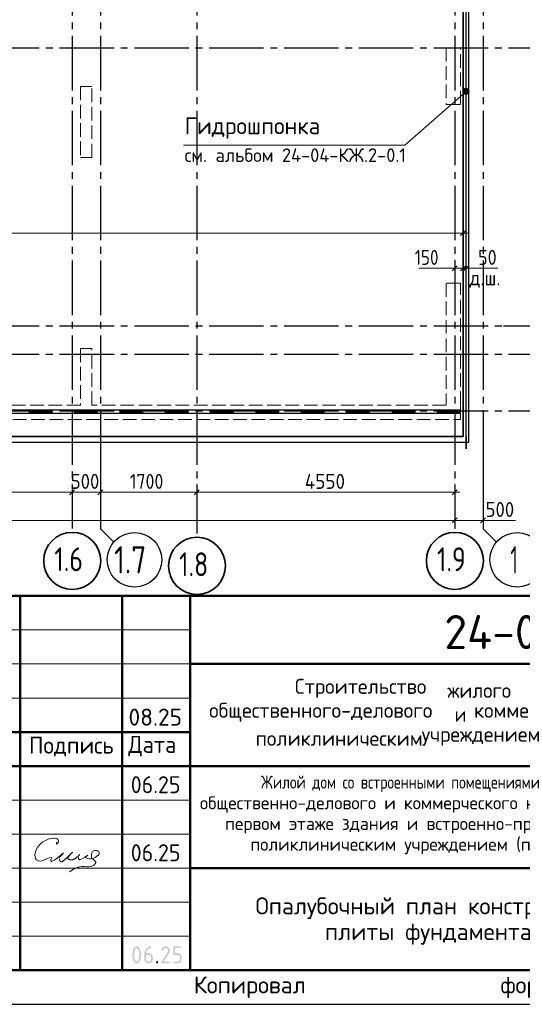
# Model space of a CAD drawing. Header units: millimetres. Extents: x 0 to 50400, y -145 to 35640.
# Tile 9 of 11: x 32391 to 41258, y 0 to 17359. Entities that reach past the tile are written whole.
import ezdxf

# ---------------------------------------------------------------- set-up
doc = ezdxf.new("R2010")
doc.units = ezdxf.units.MM
doc.linetypes.add('______2', pattern=[324, 240, -84])
doc.linetypes.add('______5', pattern=[1320, 960, -120, 120, -120])
for name, color, linetype, lineweight in [('Standard', 7, 'Continuous', 25), ('ЖБ Пилон', 7, 'Continuous', 35), ('ЖБ Плита Фундамента верхний уровень', 7, 'Continuous', 35), ('ЖБ Стена верхний уровень', 7, 'Continuous', 35), ('Общий01', 7, 'Continuous', 13), ('Примечания', 7, 'Continuous', 13), ('Размерная линия_ общее', 7, 'Continuous', 13)]:
    doc.layers.add(name, color=color, linetype=linetype, lineweight=lineweight)
doc.layers.add('Оси', color=7, linetype='______5', lineweight=13, true_color=0x656565)
doc.styles.add('ISOCPEUR', font='txt')

msp = doc.modelspace()

# ---------------------------------------------------------------- hatches: boundary and pattern name
at = {"layer": 'Standard', "linetype": 'Continuous', "lineweight": 25, "transparency": 33554687}
h = msp.add_hatch(color=7, dxfattribs=at)
h.paths.add_polyline_path([(34500, 872), (34500, 881), (34499, 890), (34499, 899), (34498, 908), (34497, 916), (34495, 925), (34494, 934), (34492, 942), (34490, 948), (34489, 953), (34487, 959), (34485, 964), (34483, 968), (34481, 972), (34479, 976), (34477, 979), (34474, 982), (34472, 984), (34469, 987), (34467, 988), (34464, 990), (34461, 991), (34458, 991), (34455, 991), (34452, 991), (34449, 991), (34446, 990), (34443, 988), (34441, 987), (34438, 984), (34436, 982), (34433, 979), (34431, 976), (34429, 972), (34427, 968), (34425, 963), (34423, 959), (34422, 953), (34420, 948), (34418, 942), (34416, 933), (34415, 925), (34413, 916), (34412, 907), (34411, 898), (34411, 890), (34410, 881), (34410, 872), (34410, 862), (34411, 853), (34411, 844), (34412, 835), (34413, 827), (34415, 818), (34416, 810), (34418, 801), (34420, 795), (34421, 790), (34423, 784), (34425, 780), (34427, 775), (34429, 771), (34431, 767), (34433, 764), (34436, 761), (34438, 759), (34441, 756), (34443, 755), (34446, 753), (34449, 752), (34452, 752), (34455, 752), (34458, 752), (34461, 752), (34464, 753), (34467, 755), (34469, 756), (34472, 759), (34474, 761), (34477, 764), (34479, 767), (34481, 771), (34483, 775), (34485, 780), (34487, 784), (34489, 790), (34490, 795), (34492, 801), (34494, 810), (34495, 818), (34497, 827), (34498, 835), (34499, 844), (34499, 853), (34500, 862)])
h.paths.add_polyline_path([(34530, 872), (34530, 865), (34530, 858), (34529, 852), (34529, 846), (34529, 839), (34528, 833), (34527, 827), (34527, 822), (34526, 816), (34525, 810), (34524, 805), (34522, 799), (34521, 794), (34520, 789), (34518, 784), (34517, 779), (34514, 772), (34512, 765), (34509, 759), (34506, 754), (34502, 748), (34499, 744), (34495, 739), (34492, 736), (34488, 732), (34484, 730), (34479, 727), (34475, 725), (34470, 723), (34465, 722), (34460, 722), (34455, 722), (34450, 722), (34445, 722), (34440, 723), (34435, 725), (34431, 727), (34426, 730), (34422, 732), (34418, 736), (34414, 739), (34411, 744), (34408, 748), (34404, 754), (34401, 759), (34398, 765), (34396, 771), (34393, 779), (34392, 783), (34390, 789), (34389, 794), (34388, 799), (34386, 804), (34385, 810), (34384, 816), (34383, 821), (34383, 827), (34382, 833), (34381, 839), (34381, 846), (34381, 852), (34380, 858), (34380, 865), (34380, 872), (34380, 878), (34380, 885), (34381, 891), (34381, 898), (34381, 904), (34382, 910), (34383, 916), (34383, 922), (34384, 928), (34385, 933), (34386, 939), (34388, 944), (34389, 949), (34390, 954), (34392, 960), (34393, 964), (34396, 972), (34398, 978), (34401, 984), (34404, 989), (34408, 995), (34411, 999), (34414, 1004), (34418, 1007), (34422, 1011), (34426, 1014), (34431, 1016), (34435, 1018), (34440, 1020), (34445, 1021), (34450, 1022), (34455, 1022), (34460, 1022), (34465, 1021), (34470, 1020), (34475, 1018), (34479, 1016), (34484, 1013), (34488, 1011), (34492, 1007), (34495, 1004), (34499, 999), (34502, 995), (34506, 989), (34509, 984), (34512, 978), (34514, 971), (34517, 964), (34518, 959), (34520, 954), (34521, 949), (34522, 944), (34524, 938), (34525, 933), (34526, 927), (34527, 922), (34527, 916), (34528, 910), (34529, 904), (34529, 897), (34529, 891), (34530, 885), (34530, 878)], flags=16)
h = msp.add_hatch(color=7, dxfattribs=at)
h.paths.add_polyline_path([(34620, 872), (34620, 797), (34620, 792), (34621, 788), (34622, 783), (34623, 779), (34625, 775), (34627, 772), (34630, 768), (34633, 765), (34636, 761), (34640, 759), (34644, 756), (34647, 755), (34651, 753), (34656, 752), (34660, 752), (34665, 752), (34670, 752), (34674, 752), (34678, 753), (34682, 755), (34686, 757), (34690, 759), (34693, 761), (34697, 765), (34700, 768), (34702, 772), (34705, 775), (34706, 779), (34708, 783), (34709, 788), (34710, 792), (34710, 797), (34710, 827), (34710, 831), (34709, 836), (34708, 840), (34706, 844), (34705, 848), (34702, 852), (34700, 855), (34697, 858), (34693, 862), (34690, 864), (34686, 867), (34682, 868), (34678, 870), (34674, 871), (34669, 872), (34665, 872)])
h.paths.add_polyline_path([(34695, 1022), (34697, 1022), (34698, 1021), (34700, 1021), (34701, 1021), (34703, 1020), (34704, 1019), (34705, 1019), (34706, 1018), (34707, 1017), (34708, 1016), (34708, 1015), (34709, 1013), (34709, 1012), (34709, 1010), (34710, 1008), (34710, 1007), (34710, 1004), (34709, 1002), (34709, 999), (34708, 998), (34707, 996), (34705, 995), (34704, 994), (34702, 994), (34698, 993), (34694, 991), (34690, 990), (34686, 988), (34682, 986), (34678, 984), (34675, 982), (34671, 979), (34667, 977), (34664, 974), (34660, 971), (34657, 968), (34654, 965), (34650, 961), (34647, 958), (34644, 954), (34639, 947), (34635, 941), (34631, 935), (34628, 928), (34626, 922), (34624, 915), (34622, 908), (34621, 902), (34665, 902), (34669, 902), (34673, 901), (34676, 901), (34680, 900), (34684, 900), (34687, 899), (34691, 898), (34694, 896), (34697, 895), (34701, 893), (34704, 891), (34707, 889), (34710, 887), (34713, 885), (34715, 883), (34718, 880), (34721, 877), (34723, 874), (34726, 871), (34728, 868), (34730, 865), (34731, 862), (34733, 859), (34734, 856), (34736, 852), (34737, 849), (34738, 845), (34738, 842), (34739, 838), (34739, 834), (34740, 830), (34740, 827), (34740, 797), (34740, 793), (34739, 789), (34739, 785), (34738, 781), (34738, 778), (34737, 774), (34736, 771), (34734, 768), (34733, 764), (34731, 761), (34729, 758), (34727, 755), (34725, 752), (34723, 749), (34721, 746), (34718, 743), (34715, 741), (34712, 738), (34709, 736), (34706, 734), (34703, 732), (34700, 730), (34697, 728), (34694, 727), (34690, 726), (34687, 725), (34683, 724), (34680, 723), (34676, 722), (34672, 722), (34669, 722), (34665, 722), (34661, 722), (34657, 722), (34653, 722), (34650, 723), (34646, 724), (34643, 725), (34639, 726), (34636, 727), (34633, 728), (34629, 730), (34626, 732), (34623, 734), (34620, 736), (34617, 738), (34614, 741), (34612, 743), (34609, 746), (34607, 749), (34604, 752), (34602, 755), (34600, 758), (34598, 761), (34597, 764), (34595, 767), (34594, 771), (34593, 774), (34592, 778), (34591, 781), (34591, 785), (34590, 788), (34590, 792), (34590, 796), (34590, 887), (34590, 893), (34590, 899), (34591, 905), (34592, 911), (34593, 917), (34595, 923), (34596, 929), (34598, 934), (34601, 940), (34603, 945), (34606, 951), (34609, 956), (34612, 961), (34616, 966), (34620, 971), (34624, 976), (34627, 980), (34630, 983), (34634, 986), (34637, 990), (34641, 993), (34644, 996), (34648, 999), (34651, 1001), (34655, 1004), (34658, 1006), (34662, 1009), (34666, 1011), (34670, 1013), (34673, 1015), (34677, 1017), (34681, 1018), (34683, 1019), (34685, 1020), (34687, 1020), (34689, 1021), (34691, 1021), (34692, 1021), (34693, 1022)], flags=16)
for points in [[(34965, 1022), (34968, 1022), (34972, 1021), (34976, 1021), (34980, 1020), (34983, 1019), (34987, 1018), (34990, 1017), (34993, 1016), (34997, 1015), (35000, 1013), (35003, 1011), (35006, 1009), (35009, 1007), (35012, 1005), (35015, 1002), (35018, 1000), (35020, 997), (35023, 994), (35025, 991), (35027, 988), (35029, 985), (35031, 982), (35033, 979), (35034, 975), (35035, 972), (35036, 969), (35038, 965), (35038, 962), (35039, 958), (35039, 954), (35040, 950), (35040, 947), (35040, 941), (35039, 936), (35038, 930), (35036, 925), (35034, 920), (35032, 914), (35029, 909), (35026, 903), (34931, 752), (35025, 752), (35026, 752), (35028, 751), (35030, 751), (35031, 751), (35033, 750), (35034, 749), (35035, 749), (35036, 748), (35037, 747), (35037, 746), (35038, 745), (35039, 743), (35039, 742), (35039, 740), (35040, 738), (35040, 737), (35040, 735), (35039, 733), (35039, 731), (35039, 730), (35038, 729), (35037, 727), (35037, 726), (35036, 725), (35035, 724), (35034, 724), (35033, 723), (35031, 722), (35030, 722), (35028, 722), (35026, 722), (35025, 722), (34905, 722), (34903, 722), (34901, 722), (34899, 722), (34898, 722), (34897, 723), (34895, 724), (34894, 724), (34893, 725), (34892, 726), (34892, 727), (34891, 729), (34891, 730), (34890, 731), (34890, 733), (34890, 735), (34890, 737), (34890, 739), (34890, 741), (34891, 743), (34892, 745), (35002, 922), (35004, 925), (35005, 928), (35007, 931), (35008, 934), (35009, 937), (35009, 940), (35010, 943), (35010, 946), (35010, 951), (35009, 955), (35008, 960), (35006, 964), (35005, 968), (35002, 971), (35000, 975), (34996, 978), (34993, 982), (34989, 984), (34986, 987), (34982, 988), (34978, 990), (34974, 991), (34969, 991), (34965, 991), (34961, 991), (34958, 991), (34955, 990), (34952, 989), (34949, 988), (34946, 986), (34943, 984), (34940, 982), (34937, 980), (34934, 977), (34931, 974), (34929, 970), (34926, 967), (34923, 963), (34920, 958), (34918, 954), (34917, 952), (34915, 951), (34914, 949), (34912, 948), (34911, 947), (34909, 947), (34907, 947), (34905, 947), (34903, 947), (34901, 947), (34899, 947), (34898, 947), (34897, 948), (34895, 949), (34894, 949), (34893, 950), (34892, 951), (34892, 952), (34891, 954), (34891, 955), (34890, 956), (34890, 958), (34890, 960), (34890, 961), (34890, 963), (34890, 965), (34890, 966), (34891, 968), (34894, 974), (34898, 980), (34902, 986), (34906, 991), (34910, 996), (34914, 1000), (34919, 1005), (34923, 1008), (34928, 1011), (34933, 1014), (34938, 1016), (34943, 1018), (34948, 1020), (34953, 1021), (34959, 1022)], [(35100, 887), (35100, 1007), (35100, 1008), (35100, 1010), (35100, 1012), (35100, 1013), (35101, 1015), (35102, 1016), (35102, 1017), (35103, 1018), (35104, 1019), (35105, 1019), (35107, 1020), (35108, 1021), (35109, 1021), (35111, 1021), (35113, 1022), (35114, 1022), (35219, 1022), (35221, 1022), (35223, 1021), (35224, 1021), (35226, 1021), (35227, 1020), (35228, 1019), (35229, 1019), (35230, 1018), (35231, 1017), (35232, 1016), (35233, 1014), (35233, 1013), (35234, 1012), (35234, 1010), (35234, 1008), (35234, 1007), (35234, 1005), (35234, 1003), (35234, 1001), (35233, 1000), (35233, 999), (35232, 997), (35231, 996), (35230, 995), (35229, 994), (35228, 994), (35227, 993), (35226, 992), (35224, 992), (35223, 992), (35221, 991), (35219, 991), (35130, 991), (35130, 902), (35174, 902), (35178, 902), (35182, 901), (35186, 901), (35189, 900), (35193, 900), (35196, 898), (35200, 897), (35203, 896), (35207, 895), (35210, 893), (35213, 891), (35216, 889), (35219, 887), (35222, 885), (35225, 882), (35227, 880), (35230, 877), (35232, 874), (35235, 871), (35237, 868), (35239, 865), (35241, 862), (35242, 859), (35244, 855), (35245, 852), (35246, 849), (35247, 845), (35248, 841), (35249, 838), (35249, 834), (35249, 830), (35249, 827), (35249, 797), (35249, 793), (35249, 789), (35249, 785), (35248, 782), (35247, 778), (35246, 775), (35245, 771), (35244, 768), (35242, 764), (35241, 761), (35239, 758), (35237, 755), (35235, 752), (35232, 749), (35230, 746), (35227, 743), (35224, 741), (35222, 738), (35219, 736), (35216, 734), (35213, 732), (35209, 730), (35206, 728), (35203, 727), (35200, 726), (35196, 725), (35193, 724), (35189, 723), (35186, 722), (35182, 722), (35178, 722), (35174, 722), (35114, 722), (35113, 722), (35111, 722), (35109, 722), (35108, 722), (35107, 723), (35105, 724), (35104, 724), (35103, 725), (35102, 726), (35102, 727), (35101, 729), (35100, 730), (35100, 731), (35100, 733), (35100, 735), (35100, 737), (35100, 738), (35100, 740), (35100, 742), (35100, 743), (35101, 745), (35102, 746), (35102, 747), (35103, 748), (35104, 749), (35105, 749), (35107, 750), (35108, 751), (35109, 751), (35111, 751), (35113, 752), (35114, 752), (35174, 752), (35179, 752), (35183, 752), (35188, 753), (35192, 755), (35196, 756), (35199, 759), (35203, 761), (35206, 765), (35209, 768), (35212, 772), (35214, 775), (35216, 779), (35218, 783), (35218, 788), (35219, 792), (35219, 797), (35219, 827), (35219, 831), (35218, 836), (35218, 840), (35216, 844), (35214, 848), (35212, 851), (35209, 855), (35206, 858), (35203, 862), (35199, 864), (35195, 867), (35192, 868), (35188, 870), (35183, 871), (35179, 872), (35174, 872), (35114, 872), (35113, 872), (35111, 872), (35109, 872), (35108, 872), (35107, 873), (35105, 874), (35104, 874), (35103, 875), (35102, 876), (35102, 877), (35101, 879), (35100, 880), (35100, 881), (35100, 883), (35100, 885)], [(34800, 752), (34800, 753), (34800, 755), (34800, 757), (34801, 758), (34801, 760), (34802, 761), (34803, 762), (34804, 763), (34804, 764), (34806, 765), (34807, 765), (34808, 766), (34810, 766), (34811, 766), (34813, 767), (34815, 767), (34817, 767), (34818, 766), (34820, 766), (34821, 766), (34823, 765), (34824, 765), (34825, 764), (34826, 763), (34827, 762), (34828, 761), (34828, 760), (34829, 758), (34829, 757), (34830, 755), (34830, 753), (34830, 752), (34830, 737), (34830, 735), (34830, 733), (34829, 731), (34829, 730), (34828, 729), (34828, 727), (34827, 726), (34826, 725), (34825, 724), (34824, 724), (34823, 723), (34821, 722), (34820, 722), (34818, 722), (34817, 722), (34815, 722), (34813, 722), (34811, 722), (34810, 722), (34808, 722), (34807, 723), (34806, 724), (34804, 724), (34804, 725), (34803, 726), (34802, 727), (34801, 729), (34801, 730), (34800, 731), (34800, 733), (34800, 735), (34800, 737)]]:
    msp.add_hatch(color=7, dxfattribs=at).paths.add_polyline_path(points, flags=16)
at = {"layer": 'Общий01', "linetype": 'Continuous', "lineweight": 13, "transparency": 33554687}
for points in [[(40229, 16135), (40316, 16078), (40255, 16148)], [(40255, 16148), (40316, 16078), (40318, 16105)], [(40255, 16148), (40318, 16105), (40282, 16146)], [(40282, 16146), (40318, 16105), (40306, 16131)], [(40212, 16085), (40275, 16042), (40214, 16112)], [(40248, 16044), (40212, 16085), (40225, 16059)], [(40212, 16085), (40248, 16044), (40275, 16042)], [(40214, 16112), (40301, 16054), (40229, 16135)], [(40214, 16112), (40275, 16042), (40301, 16054)], [(40229, 16135), (40301, 16054), (40316, 16078)]]:
    msp.add_hatch(color=7, dxfattribs=at).paths.add_polyline_path(points)

# ---------------------------------------------------------------- linework, layer by layer
at = {"layer": 'Standard', "color": 7, "linetype": 'Continuous', "lineweight": 50, "transparency": 33554687}
for p, q in [((27600, 7200), (49800, 7200)), ((32400, 600), (32400, 7200)), ((34200, 600), (34200, 7200)), ((35400, 600), (35400, 7200)), ((35400, 6000), (49800, 6000)), ((27600, 4800), (35400, 4800)), ((27600, 4800), (35400, 4800)), ((27600, 4200), (35400, 4200)), ((27600, 4200), (35400, 4200)), ((35400, 4200), (49800, 4200)), ((35400, 2400), (49800, 2400))]:
    msp.add_line(p, q, dxfattribs=at)
at = {"layer": 'Standard', "color": 7, "linetype": 'Continuous', "lineweight": 13, "transparency": 33554687}
for p, q in [((27600, 6600), (35400, 6600)), ((27600, 6000), (35400, 6000)), ((27600, 5400), (35400, 5400)), ((27600, 3600), (35400, 3600)), ((27600, 3000), (35400, 3000)), ((27600, 3000), (35400, 3000)), ((27600, 2400), (35400, 2400)), ((27600, 2400), (35400, 2400)), ((27600, 1800), (35400, 1800)), ((27600, 1200), (35400, 1200))]:
    msp.add_line(p, q, dxfattribs=at)
at = {"layer": 'Standard', "color": 7, "linetype": 'Continuous', "lineweight": 25, "transparency": 33554687}
msp.add_line((27600, 600), (49800, 600), dxfattribs=at)
msp.add_line((27600, 600), (49800, 600), dxfattribs=at)
msp.add_line((27600, 600), (49800, 600), dxfattribs=at)
msp.add_lwpolyline([(0, 0), (50400, 0), (50400, 35640), (0, 35640), (0, 0)], close=True, dxfattribs=at)
at = {"layer": 'Standard', "color": 7, "linetype": 'Continuous', "lineweight": 50, "transparency": 33554687}
msp.add_lwpolyline([(2400, 35040), (49800, 35040), (49800, 600), (2400, 600), (2400, 35040)], close=True, dxfattribs=at)
at = {"layer": 'Standard', "color": 254, "linetype": 'Continuous', "lineweight": -3, "true_color": 0xc4c4ff, "transparency": 33554687}
msp.add_lwpolyline([(7915, 9912), (40315, 9912), (40315, 33012), (7915, 33012), (7915, 9912)], dxfattribs=at)
at = {"layer": 'Standard', "color": 250, "linetype": 'Continuous', "lineweight": 18, "true_color": 0x2d2d2d, "transparency": 33554687}
for points in [[(33040, 2857), (33039, 2844), (33038, 2833), (33038, 2825), (33040, 2821), (33045, 2822), (33052, 2828), (33059, 2836), (33066, 2846), (33073, 2863), (33075, 2879), (33072, 2894), (33066, 2906), (33053, 2917), (33036, 2924), (33016, 2928), (32995, 2929), (32941, 2925), (32892, 2911), (32846, 2890), (32802, 2862), (32754, 2824), (32712, 2779), (32680, 2726), (32663, 2666), (32661, 2632), (32664, 2599), (32672, 2569), (32685, 2546), (32728, 2523), (32788, 2531), (32860, 2559), (32937, 2597)], [(32961, 2597), (32954, 2579), (32947, 2563), (32942, 2548), (32939, 2535), (32955, 2518), (33005, 2544), (33080, 2599), (33166, 2668)], [(33446, 2639), (33446, 2638), (33445, 2638), (33444, 2637), (33444, 2636), (33435, 2626), (33425, 2617), (33416, 2607), (33407, 2598), (33400, 2593), (33394, 2587), (33388, 2582), (33381, 2577), (33376, 2573), (33370, 2570), (33365, 2566), (33359, 2563), (33354, 2561), (33349, 2558), (33343, 2556), (33338, 2554), (33333, 2553), (33328, 2551), (33322, 2550), (33317, 2549), (33312, 2548), (33307, 2548), (33302, 2548), (33297, 2548), (33291, 2548), (33286, 2548), (33281, 2549), (33276, 2550), (33271, 2551), (33267, 2552), (33263, 2553), (33259, 2554), (33256, 2555), (33254, 2557), (33251, 2558), (33249, 2559), (33248, 2561), (33246, 2562), (33245, 2563), (33244, 2564), (33243, 2566), (33242, 2567), (33242, 2568), (33241, 2569), (33241, 2571), (33240, 2573), (33240, 2574), (33240, 2576), (33240, 2578), (33240, 2580), (33241, 2582), (33241, 2584), (33243, 2587), (33244, 2590), (33245, 2594), (33247, 2597), (33250, 2601), (33253, 2606), (33256, 2611), (33260, 2616), (33266, 2624), (33273, 2632), (33280, 2639), (33287, 2647), (33295, 2654), (33304, 2662), (33312, 2670), (33320, 2679), (33320, 2679), (33321, 2679), (33321, 2680), (33321, 2680), (33321, 2680), (33321, 2680), (33321, 2680), (33321, 2680), (33321, 2680), (33321, 2680), (33321, 2680), (33321, 2680), (33321, 2680), (33321, 2680), (33321, 2680), (33321, 2680), (33321, 2680), (33321, 2680), (33321, 2680), (33321, 2680), (33321, 2679), (33321, 2679), (33321, 2679), (33321, 2679), (33306, 2666), (33292, 2653), (33279, 2639), (33267, 2625), (33248, 2606), (33230, 2587), (33210, 2569), (33190, 2551), (33184, 2545), (33177, 2539), (33170, 2533), (33162, 2528), (33158, 2525), (33154, 2522), (33149, 2519), (33145, 2517), (33142, 2516), (33139, 2514), (33136, 2513), (33133, 2513), (33131, 2512), (33128, 2512), (33126, 2512), (33124, 2512), (33123, 2512), (33121, 2512), (33119, 2513), (33118, 2513), (33116, 2514), (33115, 2515), (33113, 2516), (33112, 2517), (33110, 2518), (33109, 2519), (33108, 2521), (33106, 2523), (33105, 2526), (33103, 2529), (33101, 2532), (33100, 2535), (33097, 2543), (33095, 2551), (33092, 2559), (33090, 2567)], [(33090, 2567), (33094, 2553), (33098, 2540), (33103, 2529), (33108, 2520), (33130, 2512), (33160, 2526), (33195, 2556), (33235, 2594), (33269, 2627), (33298, 2656), (33317, 2675), (33320, 2679), (33314, 2673), (33304, 2664), (33291, 2651), (33278, 2636), (33260, 2616), (33247, 2597), (33240, 2579), (33244, 2565), (33251, 2558), (33261, 2553), (33274, 2550), (33287, 2548), (33318, 2549), (33346, 2557), (33372, 2571), (33395, 2588), (33409, 2600), (33422, 2613), (33434, 2626), (33446, 2639)], [(33166, 2668), (33147, 2649), (33128, 2630), (33109, 2611), (33090, 2591)], [(33593, 2627), (33581, 2618), (33570, 2609), (33562, 2600), (33559, 2593), (33566, 2580), (33589, 2571), (33620, 2567), (33652, 2567), (33679, 2572), (33702, 2580), (33722, 2591), (33744, 2604), (33760, 2615), (33776, 2626), (33788, 2639), (33794, 2655), (33795, 2668), (33792, 2681), (33786, 2692), (33777, 2701), (33770, 2705), (33762, 2708), (33753, 2710), (33745, 2711), (33736, 2712), (33727, 2713), (33718, 2713), (33709, 2711), (33697, 2707), (33686, 2701), (33676, 2693), (33668, 2683), (33664, 2673), (33661, 2662), (33659, 2650), (33658, 2638), (33656, 2625), (33655, 2613), (33655, 2601), (33658, 2590), (33664, 2578), (33675, 2568), (33687, 2558), (33700, 2547), (33713, 2535), (33725, 2521), (33732, 2506), (33733, 2492), (33728, 2480), (33718, 2469), (33705, 2459), (33691, 2450), (33661, 2437), (33632, 2430), (33602, 2426), (33573, 2426), (33543, 2427), (33512, 2428), (33482, 2428), (33453, 2426), (33405, 2414), (33359, 2393), (33315, 2367), (33271, 2338)], [(33429, 2588), (33429, 2582), (33429, 2575), (33429, 2569), (33429, 2564), (33446, 2545), (33484, 2556), (33535, 2587), (33593, 2627)]]:
    msp.add_lwpolyline(points, dxfattribs=at)
at = {"layer": 'ЖБ Пилон', "color": 253, "linetype": '______2', "lineweight": 13, "true_color": 0xa0a0a0, "transparency": 33554687}
for p, q in [((40165, 16862), (39915, 16862)), ((39915, 16862), (39915, 15862)), ((40165, 15862), (40165, 16862)), ((39915, 15862), (40165, 15862))]:
    msp.add_line(p, q, dxfattribs=at)
at = {"layer": 'ЖБ Плита Фундамента верхний уровень', "color": 7, "linetype": 'Continuous', "lineweight": 35, "transparency": 33554687}
for p, q in [((40215, 10012), (40215, 32912)), ((8715, 10012), (40215, 10012))]:
    msp.add_line(p, q, dxfattribs=at)
at = {"layer": 'ЖБ Стена верхний уровень', "color": 253, "linetype": '______2', "lineweight": 13, "true_color": 0xa0a0a0, "transparency": 33554687}
for p, q in [((33665, 16182), (33465, 16182)), ((33465, 16182), (33465, 14932)), ((33665, 14932), (33665, 16182)), ((33465, 14932), (33665, 14932)), ((40165, 12712), (39915, 12712)), ((39915, 12712), (39915, 10562)), ((40165, 10562), (40165, 12712)), ((33465, 11562), (33465, 10562)), ((33665, 11562), (33465, 11562)), ((33665, 10562), (33665, 11562)), ((33465, 10562), (15765, 10562)), ((39915, 10562), (33665, 10562)), ((40165, 10312), (40165, 10562)), ((9265, 10312), (40165, 10312))]:
    msp.add_line(p, q, dxfattribs=at)
at = {"layer": 'Общий01', "color": 7, "linetype": 'Continuous', "lineweight": 13, "transparency": 33554687}
for p, q in [((40225, 16059), (40225, 16059)), ((40229, 16135), (40229, 16135)), ((40301, 16054), (40301, 16054)), ((40306, 16131), (40306, 16131))]:
    msp.add_line(p, q, dxfattribs=at)
at = {"layer": 'Общий01', "color": 7, "linetype": 'Continuous', "lineweight": -3, "transparency": 33554687}
for p, q in [((32965, 10474), (32165, 10474)), ((32565, 10414), (32565, 10474)), ((32965, 10462), (32565, 10462)), ((32965, 10450), (32565, 10450)), ((32965, 10438), (32565, 10438)), ((32965, 10426), (32565, 10426)), ((33765, 10474), (32965, 10474)), ((32965, 10414), (32965, 10474)), ((32965, 10414), (32965, 10474)), ((33365, 10414), (33365, 10474)), ((33765, 10462), (33365, 10462)), ((33765, 10450), (33365, 10450)), ((33765, 10438), (33365, 10438)), ((33765, 10426), (33365, 10426)), ((34565, 10474), (33765, 10474)), ((33765, 10414), (33765, 10474)), ((33765, 10414), (33765, 10474)), ((34165, 10414), (34165, 10474)), ((34565, 10462), (34165, 10462)), ((34565, 10450), (34165, 10450)), ((34565, 10438), (34165, 10438)), ((34565, 10426), (34165, 10426)), ((35365, 10474), (34565, 10474)), ((34565, 10414), (34565, 10474)), ((34565, 10414), (34565, 10474)), ((34965, 10414), (34965, 10474)), ((35365, 10462), (34965, 10462)), ((35365, 10450), (34965, 10450)), ((35365, 10438), (34965, 10438)), ((35365, 10426), (34965, 10426)), ((36165, 10474), (35365, 10474)), ((35365, 10414), (35365, 10474)), ((35365, 10414), (35365, 10474)), ((35765, 10414), (35765, 10474)), ((36165, 10462), (35765, 10462)), ((36165, 10450), (35765, 10450)), ((36165, 10438), (35765, 10438)), ((36165, 10426), (35765, 10426)), ((36965, 10474), (36165, 10474)), ((36165, 10414), (36165, 10474)), ((36165, 10414), (36165, 10474)), ((36565, 10414), (36565, 10474)), ((36965, 10462), (36565, 10462)), ((36965, 10450), (36565, 10450)), ((36965, 10438), (36565, 10438)), ((36965, 10426), (36565, 10426)), ((37765, 10474), (36965, 10474)), ((36965, 10414), (36965, 10474)), ((36965, 10414), (36965, 10474)), ((37365, 10414), (37365, 10474)), ((37765, 10462), (37365, 10462)), ((37765, 10450), (37365, 10450)), ((37765, 10438), (37365, 10438)), ((37765, 10426), (37365, 10426)), ((38565, 10474), (37765, 10474)), ((37765, 10414), (37765, 10474)), ((37765, 10414), (37765, 10474)), ((38165, 10414), (38165, 10474)), ((38565, 10462), (38165, 10462)), ((38565, 10450), (38165, 10450)), ((38565, 10438), (38165, 10438)), ((38565, 10426), (38165, 10426)), ((39365, 10474), (38565, 10474)), ((38565, 10414), (38565, 10474)), ((38565, 10414), (38565, 10474)), ((38965, 10414), (38965, 10474)), ((39365, 10462), (38965, 10462)), ((39365, 10450), (38965, 10450)), ((39365, 10438), (38965, 10438)), ((39365, 10426), (38965, 10426)), ((40165, 10474), (39365, 10474)), ((39365, 10414), (39365, 10474)), ((39365, 10414), (39365, 10474)), ((39765, 10414), (39765, 10474)), ((40165, 10462), (39765, 10462)), ((40165, 10450), (39765, 10450)), ((40165, 10438), (39765, 10438)), ((40165, 10426), (39765, 10426)), ((40165, 10414), (40165, 10474)), ((32965, 10414), (32165, 10414)), ((33765, 10414), (32965, 10414)), ((34565, 10414), (33765, 10414)), ((35365, 10414), (34565, 10414)), ((36165, 10414), (35365, 10414)), ((36965, 10414), (36165, 10414)), ((37765, 10414), (36965, 10414)), ((38565, 10414), (37765, 10414)), ((39365, 10414), (38565, 10414)), ((40165, 10414), (39365, 10414))]:
    msp.add_line(p, q, dxfattribs=at)
at = {"layer": 'Общий01', "color": 7, "linetype": 'Continuous', "lineweight": 13, "transparency": 33554687}
msp.add_lwpolyline([(35282, 15145), (39184, 15145), (40265, 16095)], dxfattribs=at)
msp.add_circle((40265, 16095), 54, dxfattribs=at)
at = {"layer": 'Оси', "color": 8, "linetype": '______5', "lineweight": -3, "transparency": 33554687}
for p, q in [((33315, 32912), (33315, 8389)), ((33815, 32912), (33815, 8389)), ((35515, 32912), (35515, 8301)), ((40065, 32912), (40065, 8389)), ((40565, 32912), (40565, 8389)), ((8015, 16862), (43012, 16862)), ((8015, 11962), (43012, 11962)), ((8015, 11462), (43012, 11462)), ((8015, 10462), (43012, 10462))]:
    msp.add_line(p, q, dxfattribs=at)
at = {"layer": 'Оси', "color": 7, "linetype": 'Continuous', "lineweight": 25, "transparency": 33554687}
for points in [[(40928, 11962), (42928, 11962), (43163, 12197)], [(33815, 10382), (33815, 8382), (34050, 8147)], [(40565, 10382), (40565, 8382), (40800, 8147)]]:
    msp.add_lwpolyline(points, dxfattribs=at)
at = {"layer": 'Оси', "color": 7, "linetype": 'Continuous', "lineweight": 35, "transparency": 33554687}
for centre in [(33318, 7818), (35518, 7730), (40068, 7818)]:
    msp.add_circle(centre, 503, dxfattribs=at)
at = {"layer": 'Оси', "color": 7, "linetype": 'Continuous', "lineweight": 25, "transparency": 33554687}
for centre in [(34417, 7837), (41167, 7837)]:
    msp.add_circle(centre, 480, dxfattribs=at)
at = {"layer": 'Примечания', "color": 7, "linetype": 'Continuous', "lineweight": 13, "transparency": 33554687}
for p, q in [((40015, 12976), (39435, 12976)), ((40265, 12976), (40827, 12976)), ((40515, 8532), (41135, 8532))]:
    msp.add_line(p, q, dxfattribs=at)
at = {"layer": 'Примечания', "color": 7, "linetype": 'Continuous', "lineweight": 25, "transparency": 33554687}
msp.add_lwpolyline([(40265, 10012), (40265, 9792), (40265, 32712), (40856, 32712)], dxfattribs=at)
at = {"layer": 'Размерная линия_ общее', "color": 7, "linetype": 'Continuous', "lineweight": 13, "transparency": 33554687}
for p, q in [((40215, 13597), (40215, 13747)), ((8715, 13597), (40215, 13597)), ((40215, 13597), (40215, 13447)), ((40215, 13597), (40215, 10112)), ((40215, 13597), (40305, 13597)), ((40065, 12976), (40065, 13126)), ((40215, 12976), (40215, 13126)), ((40215, 12976), (40215, 13126)), ((40265, 12976), (40265, 13126)), ((40065, 12976), (39975, 12976)), ((40065, 12976), (40065, 12826)), ((40065, 12976), (40215, 12976)), ((40215, 12976), (40125, 12976)), ((40215, 12976), (40215, 12826)), ((40215, 12976), (40215, 12741)), ((40215, 12976), (40265, 12976)), ((40215, 12976), (40215, 12826)), ((40215, 12976), (40305, 12976)), ((40265, 12976), (40265, 12826)), ((40265, 12976), (40265, 12541)), ((40265, 12976), (40355, 12976)), ((30215, 9027), (33315, 9027)), ((33315, 9027), (33315, 9177)), ((33315, 9027), (33315, 8877)), ((33315, 9027), (33815, 9027)), ((33815, 9027), (33815, 9177)), ((33815, 9027), (33815, 8877)), ((33815, 9027), (35515, 9027)), ((35515, 9027), (35515, 9177)), ((35515, 9027), (35515, 8877)), ((35515, 9027), (40065, 9027)), ((40065, 9027), (40065, 9177)), ((40065, 9027), (40065, 8877)), ((40065, 9027), (40155, 9027)), ((40065, 8532), (40065, 8682)), ((40565, 8532), (40565, 8682)), ((9265, 8532), (40065, 8532)), ((40065, 8532), (40065, 8382)), ((40065, 8532), (40065, 8532)), ((40065, 8532), (40565, 8532)), ((40565, 8532), (40565, 8382)), ((40565, 8532), (40565, 8532)), ((40565, 8532), (40655, 8532))]:
    msp.add_line(p, q, dxfattribs=at)
at = {"layer": 'Размерная линия_ общее', "color": 7, "linetype": 'Continuous', "lineweight": 25, "transparency": 33554687}
for p, q in [((40170, 13552), (40260, 13642)), ((40020, 12931), (40110, 13021)), ((40170, 12931), (40260, 13021)), ((40170, 12931), (40260, 13021)), ((40220, 12931), (40310, 13021)), ((33270, 8982), (33360, 9072)), ((33770, 8982), (33860, 9072)), ((35470, 8982), (35560, 9072)), ((40020, 8982), (40110, 9072)), ((40020, 8487), (40110, 8577)), ((40520, 8487), (40610, 8577))]:
    msp.add_line(p, q, dxfattribs=at)

# ---------------------------------------------------------------- texts
at = {"layer": 'Standard', "color": 7, "linetype": 'Continuous', "lineweight": 50, "transparency": 33554687, "insert": (39882, 6262), "char_height": 600, "width": 6049.91, "attachment_point": 7, "style": 'ISOCPEUR'}
msp.add_mtext('\\W0.98;24-04-КЖ.2-0.2', dxfattribs=at)
at = {"layer": 'Standard', "color": 7, "linetype": 'Continuous', "lineweight": 25, "transparency": 33554687, "style": 'ISOCPEUR'}
for s, insert, char_height, width, attachment_point in [('\\W0.98;Строительство ', (37245, 5402), 264, 2820.83, 7), ('\\W0.96;жилого ', (39937, 5402), 264, 1446.12, 7), ('\\A1;{\\fISOCPEUR|i0|b0;\\H300.000000;\\W1.000000;\\C7;08.25}\\P', (34783, 5213), 300, 1070.91, 2), ('\\W0.99;общественного-делового ', (35733, 4980), 264, 4457.19, 7), ('\\W0.87;и ', (40063, 4980), 264, 457.48, 7), ('\\W0.98;коммерческого ', (40406, 4980), 264, 2714.91, 7), ('\\W0.98;поликлиническим ', (36552, 4557), 264, 3058.06, 7), ('\\W0.98;учреждением ', (39482, 4557), 264, 2397.9, 7), ('\\W0.96;Подпись', (32555, 4371), 300, 1613.14, 7), ('\\W0.94;Дата', (34305, 4371), 300, 1161.28, 7), ('\\W0.94;06.25', (34350, 3722), 300, 1070.02, 7), ('\\W0.94;06.25', (34350, 2522), 300, 1070.02, 7)]:
    msp.add_mtext(s, dxfattribs=dict(at, insert=insert, char_height=char_height, width=width, attachment_point=attachment_point))
at = {"layer": 'Standard', "color": 7, "linetype": 'Continuous', "lineweight": 18, "transparency": 33554687, "char_height": 228, "attachment_point": 7, "style": 'ISOCPEUR'}
for s, insert, width in [('\\W0.99;Жилой дом со встроенными помещениями', (36647, 3741), 6015.25), ('\\W0.99;общественно-делового и коммерческого назначения на', (35570, 3376), 8168.16), ('\\W0.99;первом этаже здания и встроенно-пристроенным', (36015, 3011), 7279.77), ('\\W0.99;поликлиническим учреждением (поз. 2.2-2.3)', (36459, 2646), 6390.3)]:
    msp.add_mtext(s, dxfattribs=dict(at, insert=insert, width=width))
at = {"layer": 'Standard', "color": 7, "linetype": 'Continuous', "lineweight": 25, "transparency": 33554687, "insert": (39600, 1885), "char_height": 300, "width": 6110.25, "attachment_point": 2, "line_spacing_factor": 0.903614}
msp.add_mtext('\\A1;{\\fISOCPEUR|i0|b0;\\H300.000000;\\W1.000000;\\C7;Опалубочный план конструкции}\\P{\\fISOCPEUR|i0|b0;\\H300.000000;\\W1.000000;\\C7;плиты фундамента}\\P', dxfattribs=at)
at = {"layer": 'Standard', "color": 8, "linetype": 'Continuous', "lineweight": 13, "transparency": 33554687, "insert": (49800, 297), "char_height": 300, "width": 14099.36, "attachment_point": 6, "style": 'ISOCPEUR'}
msp.add_mtext('\\A1;{\\fISOCPEUR|i0|b0;\\H300.000000;\\W1.000000;\\C8;Копировал                  формат - А3                      Allplan 2024}\\P', dxfattribs=at)
at = {"layer": 'Общий01', "color": 7, "linetype": 'Continuous', "lineweight": 25, "transparency": 33554687, "attachment_point": 7, "style": 'ISOCPEUR'}
for s, insert, char_height, width in [('\\W0.97;Гидрошпонка', (35301, 15258), 300, 2544.58), ('\\W0.98;см. альбом 24-04-КЖ.2-0.1', (35301, 14850), 240, 4122.99)]:
    msp.add_mtext(s, dxfattribs=dict(at, insert=insert, char_height=char_height, width=width))
at = {"layer": 'Оси', "color": 7, "linetype": 'Continuous', "lineweight": 35, "transparency": 33554687, "attachment_point": 7, "style": 'ISOCPEUR'}
for s, insert, char_height, width in [('\\W0.79;1.6', (33003, 7636), 420, 795.29), ('\\W0.79;1.7', (34057, 7597), 480, 908.91), ('\\W0.79;1.9', (39753, 7636), 420, 795.3), ('\\W0.56;1', (41047, 7597), 480, 373.33), ('\\W0.79;1.8', (35203, 7548), 420, 795.3)]:
    msp.add_mtext(s, dxfattribs=dict(at, insert=insert, char_height=char_height, width=width))
at = {"layer": 'Размерная линия_ общее', "color": 7, "linetype": 'Continuous', "lineweight": 25, "transparency": 33554687, "char_height": 264, "attachment_point": 7, "style": 'ISOCPEUR'}
for s, insert, width in [('\\W0.83;150', (39360, 13036), 610.28), ('\\W0.87;50', (40480, 13036), 484.71), ('\\W0.92;д.ш.', (40326, 12633), 701.33), ('\\W0.91;500', (33292, 9087), 674.39), ('\\W0.87;1700', (34335, 9087), 800.3), ('\\W0.93;4550', (37420, 9087), 888.46), ('\\W0.91;500', (40610, 8592), 674.38)]:
    msp.add_mtext(s, dxfattribs=dict(at, insert=insert, width=width))

doc.saveas('drawing.dxf')
